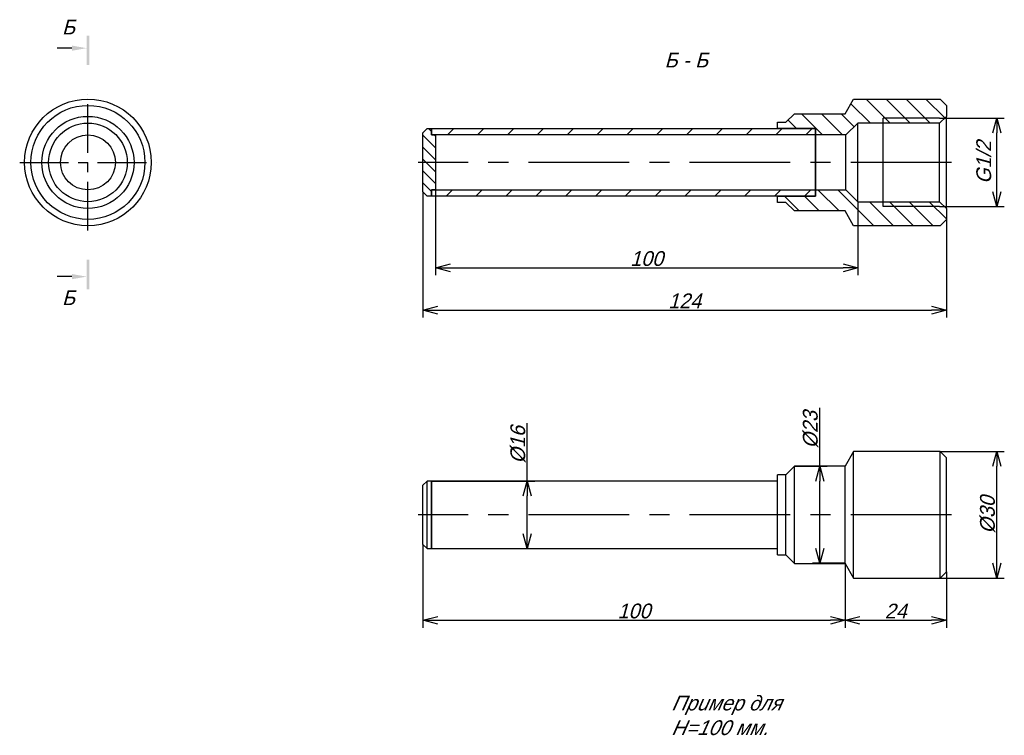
# Model space of a CAD drawing. Extents: x 30 to 263, y 24 to 194.
import ezdxf

# ---------------------------------------------------------------- set-up
doc = ezdxf.new("R2010")
doc.units = 0
doc.linetypes.add('CENTER_PER1_SCALE0_363416', pattern=[30, 11.538462, -2.307692, 2.307692, -2.307692, 11.538462])
doc.linetypes.add('CENTER_PER2_SCALE0_751060', pattern=[62, 23.846154, -4.769231, 4.769231, -4.769231, 23.846154])
doc.layers.get('0').update_dxf_attribs({"linetype": 'CONTINUOUS'})
doc.layers.get('DEFPOINTS').update_dxf_attribs({"linetype": 'CONTINUOUS'})
doc.styles.add('TEXTSTYLE_1', font='T-FLEX Type A.TTF', dxfattribs={"oblique": 15, "height": 3.5})
doc.styles.add('TEXTSTYLE_2', font='T-FLEX Type A.TTF', dxfattribs={"oblique": 15, "height": 3.5})
doc.dimstyles.new('DIM_ST_1', dxfattribs={"dimtxt": 3.5, "dimasz": 3.5, "dimexe": 1.75, "dimexo": 0, "dimgap": 0.4375, "dimtad": 1, "dimrnd": 0.01, "dimtxsty": 'TEXTSTYLE_2', "dimblk": 'OPEN30', "dimcen": 0.09, "dimclrd": 7, "dimclre": 7, "dimclrt": 7, "dimazin": 3, "dimtfac": 1, "dimtdec": 0, "dimtmove": 0, "dimatfit": 3, "dimtvp": 1, "dimtolj": 1})
doc.dimstyles.new('DIM_ST_2', dxfattribs={"dimtxt": 3.5, "dimasz": 3.5, "dimexe": 1.75, "dimexo": 0, "dimgap": 0.4375, "dimtad": 1, "dimrnd": 0.01, "dimtxsty": 'TEXTSTYLE_2', "dimblk": 'OPEN30', "dimcen": 0.09, "dimclrd": 7, "dimclre": 7, "dimclrt": 7, "dimazin": 3, "dimtfac": 1, "dimtdec": 0, "dimtmove": 0, "dimatfit": 3, "dimtvp": 1, "dimtolj": 1})
doc.dimstyles.new('DIM_ST_3', dxfattribs={"dimtxt": 3.5, "dimasz": 3.5, "dimexe": 1.75, "dimexo": 0, "dimgap": 0.4375, "dimtad": 1, "dimrnd": 0.01, "dimtxsty": 'TEXTSTYLE_2', "dimblk": 'OPEN30', "dimcen": 0.09, "dimclrd": 7, "dimclre": 7, "dimclrt": 7, "dimazin": 3, "dimtfac": 1, "dimtdec": 0, "dimtmove": 0, "dimatfit": 3, "dimtvp": 1, "dimtolj": 1})
doc.dimstyles.new('DIM_ST_4', dxfattribs={"dimtxt": 3.5, "dimasz": 3.5, "dimexe": 1.75, "dimexo": 0, "dimgap": 0.4375, "dimtad": 1, "dimrnd": 0.01, "dimtxsty": 'TEXTSTYLE_2', "dimblk": 'OPEN30', "dimcen": 0.09, "dimclrd": 7, "dimclre": 7, "dimclrt": 7, "dimazin": 3, "dimtfac": 1, "dimtdec": 0, "dimtmove": 0, "dimatfit": 3, "dimtvp": 1, "dimtolj": 1})
doc.dimstyles.new('DIM_ST_5', dxfattribs={"dimtxt": 3.5, "dimasz": 3.5, "dimexe": 1.75, "dimexo": 0, "dimgap": 0.4375, "dimtad": 1, "dimrnd": 0.01, "dimtxsty": 'TEXTSTYLE_2', "dimblk": 'OPEN30', "dimcen": 0.09, "dimclrd": 7, "dimclre": 7, "dimclrt": 7, "dimazin": 3, "dimtfac": 1, "dimtdec": 0, "dimtmove": 0, "dimatfit": 3, "dimtvp": 1, "dimtolj": 1})
doc.dimstyles.new('DIM_ST_6', dxfattribs={"dimtxt": 3.5, "dimasz": 3.5, "dimexe": 1.75, "dimexo": 0, "dimgap": 0.4375, "dimtad": 1, "dimrnd": 0.01, "dimtxsty": 'TEXTSTYLE_2', "dimblk": 'OPEN30', "dimcen": 0.09, "dimclrd": 7, "dimclre": 7, "dimclrt": 7, "dimazin": 3, "dimtfac": 1, "dimtdec": 0, "dimtmove": 0, "dimatfit": 3, "dimtvp": 1, "dimtolj": 1})
doc.dimstyles.new('DIM_ST_7', dxfattribs={"dimtxt": 3.5, "dimasz": 3.5, "dimexe": 1.75, "dimexo": 0, "dimgap": 0.4375, "dimtad": 1, "dimrnd": 0.01, "dimtxsty": 'TEXTSTYLE_2', "dimblk": 'OPEN30', "dimcen": 0.09, "dimclrd": 7, "dimclre": 7, "dimclrt": 7, "dimazin": 3, "dimtfac": 1, "dimtdec": 0, "dimtmove": 0, "dimatfit": 3, "dimtvp": 1, "dimtolj": 1})
doc.dimstyles.new('DIM_ST_8', dxfattribs={"dimtxt": 3.5, "dimasz": 3.5, "dimexe": 1.75, "dimexo": 0, "dimgap": 0.4375, "dimtad": 1, "dimrnd": 0.01, "dimtxsty": 'TEXTSTYLE_2', "dimblk": 'OPEN30', "dimcen": 0.09, "dimclrd": 7, "dimclre": 7, "dimclrt": 7, "dimazin": 3, "dimtfac": 1, "dimtdec": 0, "dimtmove": 0, "dimatfit": 3, "dimtvp": 1, "dimtolj": 1})

# ---------------------------------------------------------------- blocks, each defined once
blk = doc.blocks.new('_OPEN30')
at = {"color": 0, "linetype": 'BYBLOCK'}
for p, q in [((-1, 0.267949), (0, 0)), ((0, 0), (-1, -0.267949)), ((0, 0), (-1, 0))]:
    blk.add_line(p, q, dxfattribs=at)
blk = doc.blocks.new('*D5')
at = {"color": 7}
for p, q in [((128.09, 153.29), (128.09, 133.04)), ((228.09, 150.47), (228.09, 133.04)), ((131.59, 134.79), (224.59, 134.79))]:
    blk.add_line(p, q, dxfattribs=at)
at = {"layer": 'DEFPOINTS', "color": 0}
for p in [(128.09, 153.29), (228.09, 150.47), (228.09, 134.79)]:
    blk.add_point(p, dxfattribs=at)
at = {"color": 7, "xscale": 3.5, "yscale": 3.5, "zscale": 3.5}
for p, rotation in [((128.09, 134.79), 180), ((228.09, 134.79), 360)]:
    blk.add_blockref('_OPEN30', p, dxfattribs=dict(at, rotation=rotation))
at = {"color": 7, "insert": (178.09, 136.98), "char_height": 3.5, "attachment_point": 5, "style": 'TEXTSTYLE_2'}
blk.add_mtext('\\A1;100{\\H0.5x;\\S^ ;}', dxfattribs=at)
blk = doc.blocks.new('*D6')
at = {"color": 7}
for p, q in [((125.09, 152.79), (125.09, 123.04)), ((249.09, 148.87), (249.09, 123.04)), ((128.59, 124.79), (245.59, 124.79))]:
    blk.add_line(p, q, dxfattribs=at)
at = {"layer": 'DEFPOINTS', "color": 0}
for p in [(125.09, 152.79), (249.09, 148.87), (249.09, 124.79)]:
    blk.add_point(p, dxfattribs=at)
at = {"color": 7, "xscale": 3.5, "yscale": 3.5, "zscale": 3.5}
for p, rotation in [((125.09, 124.79), 180), ((249.09, 124.79), 360)]:
    blk.add_blockref('_OPEN30', p, dxfattribs=dict(at, rotation=rotation))
at = {"color": 7, "insert": (187.09, 126.98), "char_height": 3.5, "attachment_point": 5, "style": 'TEXTSTYLE_2'}
blk.add_mtext('\\A1;124{\\H0.5x;\\S^ ;}', dxfattribs=at)
blk = doc.blocks.new('*D7')
at = {"color": 7}
for p, q in [((247.49, 170.27), (262.8, 170.27)), ((261.05, 152.81), (261.05, 166.77)), ((247.49, 149.31), (262.8, 149.31))]:
    blk.add_line(p, q, dxfattribs=at)
at = {"layer": 'DEFPOINTS', "color": 0}
for p in [(247.49, 170.27), (261.05, 170.27), (247.49, 149.31)]:
    blk.add_point(p, dxfattribs=at)
at = {"color": 7, "xscale": 3.5, "yscale": 3.5, "zscale": 3.5}
for p, rotation in [((261.05, 170.27), 90), ((261.05, 149.31), 270)]:
    blk.add_blockref('_OPEN30', p, dxfattribs=dict(at, rotation=rotation))
at = {"color": 7, "insert": (257.95, 159.79), "char_height": 3.5, "attachment_point": 5, "rotation": 90, "style": 'TEXTSTYLE_2'}
blk.add_mtext('\\A1;G1/2', dxfattribs=at)
blk = doc.blocks.new('*D8')
at = {"color": 7}
for p, q in [((149.8, 84.28), (149.8, 97.99)), ((127.09, 84.28), (151.55, 84.28)), ((149.8, 71.78), (149.8, 80.78)), ((127.09, 68.28), (151.55, 68.28))]:
    blk.add_line(p, q, dxfattribs=at)
at = {"layer": 'DEFPOINTS', "color": 0}
for p in [(127.09, 84.28), (149.8, 84.28), (127.09, 68.28)]:
    blk.add_point(p, dxfattribs=at)
at = {"color": 7, "xscale": 3.5, "yscale": 3.5, "zscale": 3.5}
for p, rotation in [((149.8, 84.28), 90), ((149.8, 68.28), 270)]:
    blk.add_blockref('_OPEN30', p, dxfattribs=dict(at, rotation=rotation))
at = {"color": 7, "insert": (147.61, 92.88), "char_height": 3.5, "attachment_point": 5, "rotation": 90, "style": 'TEXTSTYLE_2'}
blk.add_mtext('\\A1;%%c16{\\H0.5x;\\S^ ;}', dxfattribs=at)
blk = doc.blocks.new('*D9')
at = {"color": 7}
for p, q in [((219.09, 87.78), (219.09, 101.62)), ((213.09, 87.78), (220.84, 87.78)), ((219.09, 68.28), (219.09, 84.28)), ((225.09, 64.78), (217.34, 64.78))]:
    blk.add_line(p, q, dxfattribs=at)
at = {"layer": 'DEFPOINTS', "color": 0}
for p in [(213.09, 87.78), (219.09, 87.78), (225.09, 64.78)]:
    blk.add_point(p, dxfattribs=at)
at = {"color": 7, "xscale": 3.5, "yscale": 3.5, "zscale": 3.5}
for p, rotation in [((219.09, 87.78), 90), ((219.09, 64.78), 270)]:
    blk.add_blockref('_OPEN30', p, dxfattribs=dict(at, rotation=rotation))
at = {"color": 7, "insert": (216.9, 96.45), "char_height": 3.5, "attachment_point": 5, "rotation": 90, "style": 'TEXTSTYLE_2'}
blk.add_mtext('\\A1;%%c23{\\H0.5x;\\S^ ;}', dxfattribs=at)
blk = doc.blocks.new('*D10')
at = {"color": 7}
for p, q in [((247.59, 91.28), (262.8, 91.28)), ((261.05, 64.78), (261.05, 87.78)), ((247.59, 61.28), (262.8, 61.28))]:
    blk.add_line(p, q, dxfattribs=at)
at = {"layer": 'DEFPOINTS', "color": 0}
for p in [(247.59, 91.28), (261.05, 91.28), (247.59, 61.28)]:
    blk.add_point(p, dxfattribs=at)
at = {"color": 7, "xscale": 3.5, "yscale": 3.5, "zscale": 3.5}
for p, rotation in [((261.05, 91.28), 90), ((261.05, 61.28), 270)]:
    blk.add_blockref('_OPEN30', p, dxfattribs=dict(at, rotation=rotation))
at = {"color": 7, "insert": (258.86, 76.28), "char_height": 3.5, "attachment_point": 5, "rotation": 90, "style": 'TEXTSTYLE_2'}
blk.add_mtext('\\A1;%%c30{\\H0.5x;\\S^ ;}', dxfattribs=at)
blk = doc.blocks.new('*D11')
at = {"color": 7}
for p, q in [((225.09, 64.78), (225.09, 49.53)), ((249.09, 62.78), (249.09, 49.53)), ((228.59, 51.28), (245.59, 51.28))]:
    blk.add_line(p, q, dxfattribs=at)
at = {"layer": 'DEFPOINTS', "color": 0}
for p in [(225.09, 64.78), (249.09, 62.78), (249.09, 51.28)]:
    blk.add_point(p, dxfattribs=at)
at = {"color": 7, "xscale": 3.5, "yscale": 3.5, "zscale": 3.5}
for p, rotation in [((225.09, 51.28), 180), ((249.09, 51.28), 360)]:
    blk.add_blockref('_OPEN30', p, dxfattribs=dict(at, rotation=rotation))
at = {"color": 7, "insert": (237.09, 53.46), "char_height": 3.5, "attachment_point": 5, "style": 'TEXTSTYLE_2'}
blk.add_mtext('\\A1;24{\\H0.5x;\\S^ ;}', dxfattribs=at)
blk = doc.blocks.new('*D12')
at = {"color": 7}
for p, q in [((125.09, 69.28), (125.09, 49.53)), ((225.09, 64.78), (225.09, 49.53)), ((128.59, 51.28), (221.59, 51.28))]:
    blk.add_line(p, q, dxfattribs=at)
at = {"layer": 'DEFPOINTS', "color": 0}
for p in [(125.09, 69.28), (225.09, 64.78), (225.09, 51.28)]:
    blk.add_point(p, dxfattribs=at)
at = {"color": 7, "xscale": 3.5, "yscale": 3.5, "zscale": 3.5}
for p, rotation in [((125.09, 51.28), 180), ((225.09, 51.28), 360)]:
    blk.add_blockref('_OPEN30', p, dxfattribs=dict(at, rotation=rotation))
at = {"color": 7, "insert": (175.09, 53.46), "char_height": 3.5, "attachment_point": 5, "style": 'TEXTSTYLE_2'}
blk.add_mtext('\\A1;100{\\H0.5x;\\S^ ;}', dxfattribs=at)
blk = doc.blocks.new('НА_САЙТ')
for points in [[(46.024, 189.86), (46.024, 182.86), (45.424, 182.86), (45.424, 189.86)], [(41.924, 186.246), (45.424, 186.86), (41.924, 187.474)], [(45.424, 129.72), (45.424, 136.72), (46.024, 136.72), (46.024, 129.72)], [(41.924, 132.106), (45.424, 132.72), (41.924, 133.335)]]:
    blk.add_hatch(color=7).paths.add_polyline_path(points, flags=0)
h = blk.add_hatch()
h.set_pattern_fill('_USER', scale=3.329052, angle=135, style=0, pattern_type=0)
h.set_pattern_definition([(135, (0, 0), (-2.353995, -2.353995), [])])
h.paths.add_polyline_path([(227.106, 144.79), (247.585, 144.79), (249.085, 146.29), (249.085, 148.875), (247.485, 150.475), (228.085, 150.475), (225.27, 153.29), (218.085, 153.29), (218.085, 151.79), (209.085, 151.79), (209.085, 150.29), (211.085, 150.29), (213.085, 148.29), (225.085, 148.29)], flags=0)
h.paths.add_polyline_path([(249.085, 170.706), (249.085, 173.29), (247.585, 174.79), (227.106, 174.79), (225.085, 171.29), (213.085, 171.29), (211.085, 169.29), (209.085, 169.29), (209.085, 167.79), (218.085, 167.79), (218.085, 166.29), (225.27, 166.29), (228.085, 169.106), (247.485, 169.106)], flags=0)
h = blk.add_hatch()
h.set_pattern_fill('_USER', scale=2, angle=135, style=0, pattern_type=0)
h.set_pattern_definition([(135, (0, 0), (-1.414214, -1.414214), [])])
h.paths.add_polyline_path([(127.085, 167.79), (126.085, 167.79), (125.085, 166.79), (125.085, 159.79), (125.085, 152.79), (126.085, 151.79), (127.085, 151.79), (127.085, 153.29), (128.085, 153.29), (128.085, 159.79), (128.085, 166.29), (127.085, 166.29)], flags=0)
h = blk.add_hatch()
h.set_pattern_fill('_USER', scale=5, angle=45, style=0, pattern_type=0)
h.set_pattern_definition([(45, (0, 0), (-3.53553, 3.53553), [])])
h.paths.add_polyline_path([(127.085, 153.29), (127.085, 151.79), (218.085, 151.79), (218.085, 153.29)], flags=0)
h.paths.add_polyline_path([(218.085, 166.29), (218.085, 167.79), (127.085, 167.79), (127.085, 166.29)], flags=0)
at = {"color": 7, "linetype": 'CONTINUOUS'}
for p, q in [((41.924, 186.86), (38.424, 186.86)), ((225.085, 171.29), (227.106, 174.79)), ((227.106, 174.79), (247.585, 174.79)), ((247.585, 174.79), (249.085, 173.29)), ((249.085, 173.29), (249.085, 170.706)), ((211.085, 169.29), (213.085, 171.29)), ((213.085, 171.29), (225.085, 171.29)), ((247.485, 170.267), (234.085, 170.267)), ((234.085, 169.106), (234.085, 170.267)), ((247.485, 170.267), (234.085, 170.267)), ((249.085, 170.706), (247.485, 169.106)), ((247.485, 170.267), (248.647, 170.267)), ((249.085, 148.875), (249.085, 170.706)), ((209.085, 167.79), (209.085, 169.29)), ((209.085, 169.29), (211.085, 169.29)), ((228.085, 169.106), (225.27, 166.29)), ((234.085, 169.106), (228.085, 169.106)), ((228.085, 150.475), (228.085, 169.106)), ((247.485, 169.106), (234.085, 169.106)), ((234.085, 150.505), (234.085, 169.076)), ((247.485, 150.475), (247.485, 169.106)), ((125.085, 166.79), (126.085, 167.79)), ((125.085, 159.79), (125.085, 166.79)), ((126.085, 167.79), (127.085, 167.79)), ((127.085, 166.29), (127.085, 167.79)), ((127.085, 167.79), (218.085, 167.79)), ((127.085, 167.79), (127.085, 166.29)), ((218.085, 166.29), (127.085, 166.29)), ((127.085, 166.29), (128.085, 166.29)), ((128.085, 166.29), (128.085, 159.79)), ((218.085, 167.79), (209.085, 167.79)), ((218.085, 166.29), (218.085, 167.79)), ((218.085, 167.79), (218.085, 166.29)), ((225.27, 166.29), (218.085, 166.29)), ((218.085, 153.29), (218.085, 166.29)), ((218.085, 166.29), (218.085, 153.29)), ((225.27, 153.29), (225.27, 166.29)), ((125.085, 152.79), (125.085, 159.79)), ((128.085, 159.79), (128.085, 153.29)), ((126.085, 151.79), (125.085, 152.79)), ((127.085, 151.79), (126.085, 151.79)), ((127.085, 151.79), (127.085, 153.29)), ((127.085, 153.29), (218.085, 153.29)), ((127.085, 153.29), (127.085, 151.79)), ((128.085, 153.29), (127.085, 153.29)), ((218.085, 151.79), (127.085, 151.79)), ((209.085, 150.29), (209.085, 151.79)), ((209.085, 151.79), (218.085, 151.79)), ((218.085, 151.79), (218.085, 153.29)), ((218.085, 153.29), (225.27, 153.29)), ((218.085, 153.29), (218.085, 151.79)), ((225.27, 153.29), (228.085, 150.475)), ((211.085, 150.29), (209.085, 150.29)), ((213.085, 148.29), (211.085, 150.29)), ((228.085, 150.475), (234.085, 150.475)), ((234.085, 149.313), (234.085, 150.475)), ((234.085, 150.475), (247.485, 150.475)), ((247.485, 149.313), (234.085, 149.313)), ((247.485, 149.313), (234.085, 149.313)), ((247.485, 150.475), (249.085, 148.875)), ((247.485, 149.313), (248.647, 149.313)), ((225.085, 148.29), (213.085, 148.29)), ((227.106, 144.79), (225.085, 148.29)), ((249.085, 148.875), (249.085, 146.29)), ((247.585, 144.79), (227.106, 144.79)), ((249.085, 146.29), (247.585, 144.79)), ((41.924, 132.72), (38.424, 132.72)), ((227.106, 91.276), (225.085, 87.776)), ((227.106, 61.276), (227.106, 91.276)), ((247.585, 91.276), (227.106, 91.276)), ((247.585, 61.276), (247.585, 91.276)), ((249.085, 89.776), (247.585, 91.276)), ((249.085, 62.776), (249.085, 89.776)), ((213.085, 87.776), (211.085, 85.776)), ((213.085, 64.776), (213.085, 87.776)), ((225.085, 87.776), (213.085, 87.776)), ((225.085, 64.776), (225.085, 87.776)), ((126.085, 84.276), (125.085, 83.276)), ((127.085, 84.276), (126.085, 84.276)), ((126.085, 76.276), (126.085, 84.276)), ((127.085, 84.276), (127.085, 68.276)), ((209.085, 84.276), (127.085, 84.276)), ((127.085, 76.276), (127.085, 84.276)), ((209.085, 66.776), (209.085, 85.776)), ((211.085, 85.776), (209.085, 85.776)), ((211.085, 66.776), (211.085, 85.776)), ((125.085, 76.276), (125.085, 83.276)), ((125.085, 69.276), (125.085, 76.276)), ((126.085, 68.276), (126.085, 76.276)), ((127.085, 68.276), (127.085, 76.276)), ((125.085, 69.276), (126.085, 68.276)), ((126.085, 68.276), (127.085, 68.276)), ((127.085, 68.276), (209.085, 68.276)), ((209.085, 66.776), (211.085, 66.776)), ((211.085, 66.776), (213.085, 64.776)), ((213.085, 64.776), (225.085, 64.776)), ((225.085, 64.776), (227.106, 61.276)), ((227.106, 61.276), (247.585, 61.276)), ((247.585, 61.276), (249.085, 62.776))]:
    blk.add_line(p, q, dxfattribs=at)
at = {"color": 7, "linetype": 'CENTER_PER1_SCALE0_363416'}
for p, q in [((45.724, 143.624), (45.724, 175.957)), ((29.558, 159.79), (61.891, 159.79))]:
    blk.add_line(p, q, dxfattribs=at)
at = {"color": 7, "linetype": 'CENTER_PER2_SCALE0_751060'}
for p, q in [((250.252, 159.79), (123.918, 159.79)), ((250.252, 76.276), (123.918, 76.276))]:
    blk.add_line(p, q, dxfattribs=at)
at = {"color": 7, "linetype": 'CONTINUOUS'}
for radius in [15, 13.5, 10.915, 9.316, 6.5]:
    blk.add_circle((45.724, 159.79), radius, dxfattribs=at)
at = {"color": 7, "style": 'TEXTSTYLE_1', "oblique": 15}
for s, p in [('Б', (39.599, 190.11)), ('Б - Б', (182.332, 182.29)), ('Б', (39.599, 125.97))]:
    blk.add_text(s, height=3.5, dxfattribs=at).set_placement(p)
at = {"color": 7, "insert": (184.06, 33.42), "char_height": 3.5, "width": 40.96032, "attachment_point": 1, "style": 'TEXTSTYLE_1'}
blk.add_mtext('{\\fT-FLEX Type A|b0|i1;\\lПример для H=100 мм.}', dxfattribs=at)
for base, p1, p2, text, dimstyle, picture, middle in [((261.05, 170.267), (247.485, 149.313), (247.485, 170.267), 'G1/2', 'DIM_ST_3', '*D7', (261.05, 159.79)), ((219.085, 87.776), (225.085, 64.776), (213.085, 87.776), '%%c<>{\\H0.5x;\\S^ ;}', 'DIM_ST_5', '*D9', (219.085, 96.449)), ((149.8, 84.276), (127.085, 68.276), (127.085, 84.276), '%%c<>{\\H0.5x;\\S^ ;}', 'DIM_ST_4', '*D8', (149.8, 92.882)), ((261.05, 91.276), (247.585, 61.276), (247.585, 91.276), '%%c<>{\\H0.5x;\\S^ ;}', 'DIM_ST_6', '*D10', (261.05, 76.276))]:
    dim = blk.add_linear_dim(base=base, p1=p1, p2=p2, angle=90, text=text, dimstyle=dimstyle)
    dim.commit()
    dim.dimension.update_dxf_attribs({"geometry": picture, "text_midpoint": middle, "dimtype": 160})
for base, p1, p2, dimstyle, picture, middle in [((249.085, 124.79), (125.085, 152.79), (249.085, 148.875), 'DIM_ST_2', '*D6', (187.085, 124.79)), ((228.085, 134.79), (128.085, 153.29), (228.085, 150.475), 'DIM_ST_1', '*D5', (178.085, 134.79)), ((225.085, 51.276), (125.085, 69.276), (225.085, 64.776), 'DIM_ST_8', '*D12', (175.085, 51.276)), ((249.085, 51.276), (225.085, 64.776), (249.085, 62.776), 'DIM_ST_7', '*D11', (237.085, 51.276))]:
    dim = blk.add_linear_dim(base=base, p1=p1, p2=p2, text='<>{\\H0.5x;\\S^ ;}', dimstyle=dimstyle)
    dim.commit()
    dim.dimension.update_dxf_attribs({"geometry": picture, "text_midpoint": middle, "dimtype": 160})

msp = doc.modelspace()

# ---------------------------------------------------------------- block references
msp.add_blockref('НА_САЙТ', (0, 0))

doc.saveas('drawing.dxf')
